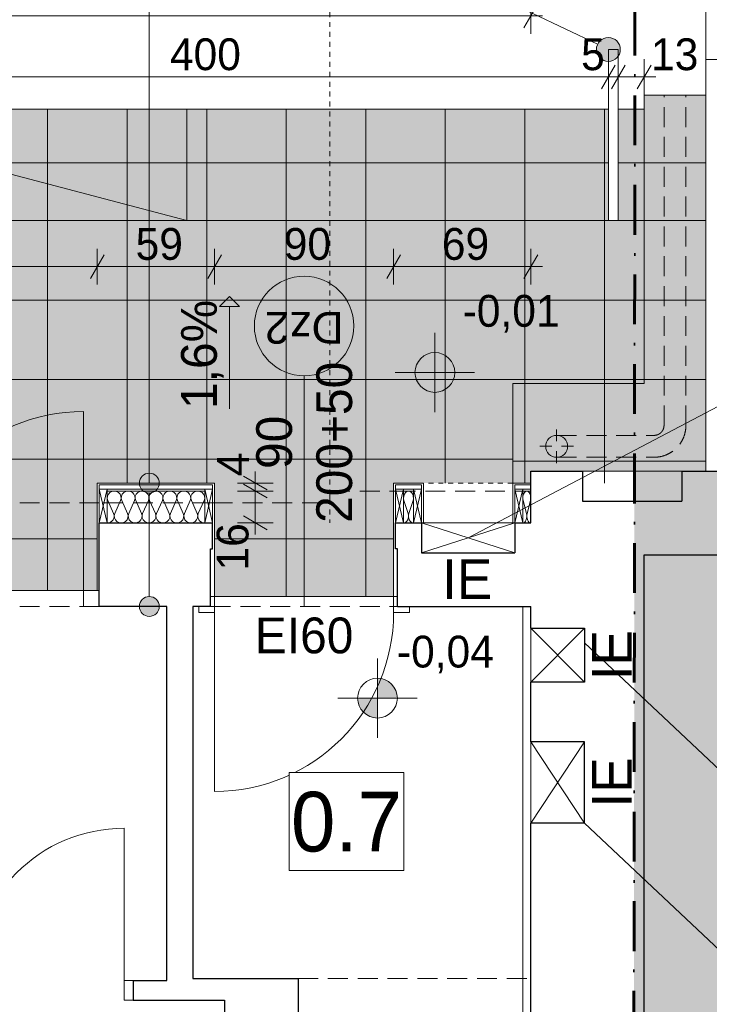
# Model space of a CAD drawing. Extents: x -613240 to -325500, y -25863 to 152403.
# Tile 73 of 254: x -417835 to -414367, y 34673 to 39622. Entities that reach past the tile are written whole.
import ezdxf

# ---------------------------------------------------------------- set-up
doc = ezdxf.new("R2010")
doc.units = 0
doc.header["$MEASUREMENT"] = 0
for name, pattern in [('Hidden Line', [50, 25, -25]), ('Krawędzie ukryte', [150, 100, -50]), ('Kreski i kropki', [450, 250, -100, 0, -100])]:
    doc.linetypes.add(name, pattern=pattern)
for name, color, linetype in [('A-Opisy', 7, 'Continuous'), ('Arch ocieplenie', 7, 'Continuous'), ('Arch opisy', 7, 'Continuous'), ('arch spadki', 7, 'Continuous'), ('INWENT RZĘDNE', 7, 'Continuous'), ('INWENT WYMIARY', 7, 'Continuous')]:
    doc.layers.add(name, color=color, linetype=linetype)
for name, color, linetype, lineweight in [('A-Opisy_Nr_Pióra__21', 7, 'Continuous', 9), ('Arch balustrady_Nr_Pióra__5', 7, 'Continuous', 13), ('Arch drzwi_Nr_Pióra__10', 134, 'Continuous', 18), ('Arch opisy_Nr_Pióra__1', 7, 'Continuous', 25), ('Arch opisy_Nr_Pióra__21', 7, 'Continuous', 9), ('arch spadki_Nr_Pióra__21', 7, 'Continuous', 9), ('arch spadki_Nr_Pióra__5', 7, 'Continuous', 13), ('Arch wymiary_Nr_Pióra__21', 7, 'Continuous', 9), ('INWENT DACH_Nr_Pióra__21', 7, 'Continuous', 9), ('INWENT KONST. DREWNIANA_Nr_Pióra__20', 1, 'Continuous', 60), ('INWENT OPISY_Nr_Pióra__21', 7, 'Continuous', 9), ('INWENT RZĘDNE_Nr_Pióra__21', 7, 'Continuous', 9), ('INWENT WYMIARY_Nr_Pióra__21', 7, 'Continuous', 9), ('INWENT. DRZWI_Nr_Pióra__5', 7, 'Continuous', 13), ('INWENT.ŚCIANY_Nr_Pióra__1', 7, 'Continuous', 25), ('INWENT.ŚCIANY_Nr_Pióra__21', 7, 'Continuous', 9), ('Istniejące schody_Nr_Pióra__5', 7, 'Continuous', 13), ('Istniejące stropy_Nr_Pióra__5', 7, 'Continuous', 13)]:
    doc.layers.add(name, color=color, linetype=linetype, lineweight=lineweight)
for name, color, linetype, lineweight, true_color in [('Arch ocieplenie_Nr_Pióra__44', 7, 'Continuous', 13, 0x029e21), ('Arch opisy okien_Nr_Pióra__9', 7, 'Continuous', 13, 0x3dad99), ('Arch opisy_Nr_Pióra__9', 7, 'Continuous', 13, 0x3dad99), ('Arch wykończenie_Nr_Pióra__81', 7, 'Continuous', 9, 0x6a6a6a), ('Arch wykończenie_Nr_Pióra__82', 7, 'Continuous', 20, 0xaaaaaa), ('Arch wykończenie_Nr_Pióra__9', 7, 'Continuous', 13, 0x3dad99), ('arch wypelnienia_Nr_Pióra__2', 7, 'Continuous', 13, 0x7f7f7f), ('instalacja CO_Nr_Pióra__88', 7, 'Continuous', 20, 0xfd4435), ('INSTALACJA IE_Nr_Pióra__88', 7, 'Continuous', 20, 0xfd4435), ('INWENT OPISY_Nr_Pióra__88', 7, 'Continuous', 20, 0xfd4435), ('INWENT OPISY_Nr_Pióra__9', 7, 'Continuous', 13, 0x3dad99), ('INWENT.ŚCIANY_Nr_Pióra__2', 7, 'Continuous', 13, 0x7f7f7f)]:
    doc.layers.add(name, color=color, linetype=linetype, lineweight=lineweight, true_color=true_color)
doc.styles.add('GENERATED_STYLE_1', font='txt')
doc.styles.add('GENERATED_STYLE_10', font='arial.ttf')
doc.styles.add('GENERATED_STYLE_2', font='txt')
doc.styles.add('GENERATED_STYLE_3', font='txt')
doc.styles.add('GENERATED_STYLE_4', font='txt')
doc.styles.add('GENERATED_STYLE_5', font='txt')
doc.styles.add('GENERATED_STYLE_6', font='txt')
doc.dimstyles.new('GENERATED_STYLE__1', dxfattribs={"dimtxt": 160.000002, "dimasz": 91.2, "dimexe": 0.18, "dimexo": 0, "dimgap": 0.09, "dimtad": 1, "dimtih": 1, "dimtoh": 1, "dimdec": 0, "dimlfac": 0.1, "dimzin": 0, "dimdsep": 46, "dimtxsty": 'GENERATED_STYLE_1', "dimblk": 'ARROWHEAD_2', "dimblk1": 'ARROWHEAD_2', "dimblk2": 'ARROWHEAD_2', "dimcen": 0.09, "dimclrd": 7, "dimclre": 7, "dimclrt": 7, "dimazin": 0, "dimtfac": 1, "dimtdec": 4, "dimtmove": 2, "dimatfit": 3, "dimfxl": 0, "dimtolj": 1, "dimtzin": 0, "dimarcsym": 0})
doc.dimstyles.new('GENERATED_STYLE__2', dxfattribs={"dimtxt": 160.000002, "dimasz": 91.2, "dimexe": 0.18, "dimexo": 0, "dimgap": 0.09, "dimtad": 1, "dimtih": 1, "dimtoh": 1, "dimdec": 0, "dimlfac": 0.1, "dimzin": 0, "dimdsep": 46, "dimtxsty": 'GENERATED_STYLE_1', "dimblk": 'ARROWHEAD_2', "dimblk1": 'ARROWHEAD_2', "dimblk2": 'ARROWHEAD_2', "dimcen": 0.09, "dimclrd": 7, "dimclre": 7, "dimclrt": 7, "dimazin": 0, "dimtfac": 1, "dimtdec": 4, "dimtmove": 0, "dimatfit": 3, "dimfxl": 0, "dimtolj": 1, "dimtzin": 0, "dimarcsym": 0})
doc.dimstyles.new('GENERATED_STYLE__3', dxfattribs={"dimtxt": 160.000002, "dimasz": 91.2, "dimexe": 0.18, "dimexo": 0, "dimgap": 0.09, "dimtad": 1, "dimdec": 0, "dimlfac": 0.1, "dimzin": 0, "dimdsep": 46, "dimtxsty": 'GENERATED_STYLE_1', "dimblk": 'ARROWHEAD_2', "dimblk1": 'ARROWHEAD_2', "dimblk2": 'ARROWHEAD_2', "dimcen": 0.09, "dimclrd": 7, "dimclre": 7, "dimclrt": 7, "dimazin": 0, "dimtfac": 1, "dimtdec": 4, "dimtmove": 0, "dimatfit": 3, "dimfxl": 0, "dimtolj": 1, "dimtzin": 0, "dimarcsym": 0})

# ---------------------------------------------------------------- blocks, each defined once
blk = doc.blocks.new('Izolacja cieplna 14_31', base_point=(-417394.9, 37092.6))
at = {"layer": 'Arch ocieplenie_Nr_Pióra__44', "linetype": 'Continuous'}
for p, q in [((-417392, 37204.9), (-417362.9, 37140.3)), ((-417357, 37140.3), (-417327.9, 37204.9)), ((-417322, 37204.9), (-417292.9, 37140.3)), ((-417287, 37140.3), (-417257.9, 37204.9)), ((-417252, 37204.9), (-417222.9, 37140.3)), ((-417217, 37140.3), (-417187.9, 37204.9)), ((-417182, 37204.9), (-417152.9, 37140.3)), ((-417147, 37140.3), (-417117.9, 37204.9)), ((-417112, 37204.9), (-417082.9, 37140.3)), ((-417077, 37140.3), (-417047.9, 37204.9)), ((-417042, 37204.9), (-417012.9, 37140.3)), ((-417007, 37140.3), (-416977.9, 37204.9)), ((-416972, 37204.9), (-416942.9, 37140.3)), ((-416937, 37140.3), (-416907.9, 37204.9))]:
    blk.add_line(p, q, dxfattribs=at)
for centre, start_param, end_param in [((-417359.9, 37218.6), 5.870392, 9.837571), ((-417289.9, 37218.6), 5.870392, 9.837571), ((-417219.9, 37218.6), 5.870392, 9.837571), ((-417149.9, 37218.6), 5.870392, 9.837571), ((-417079.9, 37218.6), 5.870392, 9.837571), ((-417009.9, 37218.6), 5.870392, 9.837571), ((-416939.9, 37218.6), 5.870392, 9.837571), ((-417394.9, 37126.6), 4.712389, 6.695979), ((-417324.9, 37126.6), 2.7288, 6.695979), ((-417254.9, 37126.6), 2.7288, 6.695979), ((-417184.9, 37126.6), 2.7288, 6.695979), ((-417114.9, 37126.6), 2.7288, 6.695979), ((-417044.9, 37126.6), 2.7288, 6.695979), ((-416974.9, 37126.6), 2.7288, 6.695979), ((-416904.9, 37126.6), 2.7288, 4.712389)]:
    blk.add_ellipse(centre, major_axis=(35, 0), ratio=0.97225, start_param=start_param, end_param=end_param, dxfattribs=at)
blk = doc.blocks.new('Izolacja cieplna 14_32', base_point=(-415904.9, 37092.6))
at = {"layer": 'Arch ocieplenie_Nr_Pióra__44', "linetype": 'Continuous'}
for p, q in [((-415902.8, 37204.9), (-415882, 37140.3)), ((-415877.8, 37140.3), (-415857, 37204.9))]:
    blk.add_line(p, q, dxfattribs=at)
for centre, start_param, end_param in [((-415879.9, 37218.6), 4.299595, 8.266775), ((-415904.9, 37126.6), 3.141593, 5.125182), ((-415854.9, 37126.6), 1.158004, 3.141593)]:
    blk.add_ellipse(centre, major_axis=(0, 34), ratio=0.734674, start_param=start_param, end_param=end_param, dxfattribs=at)
blk = doc.blocks.new('Izolacja cieplna 14_33', base_point=(-415304.9, 37092.6))
at = {"layer": 'Arch ocieplenie_Nr_Pióra__44', "linetype": 'Continuous'}
for p, q in [((-415303.3, 37204.9), (-415286.6, 37140.3)), ((-415283.3, 37140.3), (-415266.6, 37204.9))]:
    blk.add_line(p, q, dxfattribs=at)
for centre, start_param, end_param in [((-415284.9, 37218.6), 4.299595, 8.266775), ((-415304.9, 37126.6), 3.141593, 5.125182), ((-415264.9, 37126.6), 1.158004, 3.141593)]:
    blk.add_ellipse(centre, major_axis=(0, 34), ratio=0.587743, start_param=start_param, end_param=end_param, dxfattribs=at)
blk = doc.blocks.new('Linia_19', base_point=(-416780.4, 37665.5))
at = {"layer": 'arch spadki_Nr_Pióra__21', "linetype": 'Continuous'}
blk.add_hatch(color=256, dxfattribs=at).paths.add_polyline_path([(-416780.4, 38230.7), (-416730.4, 38180.7), (-416830.4, 38180.7)], flags=0)
for p, q in [((-416780.4, 38230.7), (-416830.4, 38180.7)), ((-416780.4, 38230.7), (-416730.4, 38180.7)), ((-416730.4, 38180.7), (-416830.4, 38180.7))]:
    blk.add_line(p, q, dxfattribs=at)
at = {"layer": 'arch spadki_Nr_Pióra__5', "linetype": 'Continuous'}
blk.add_line((-416780.4, 37665.5), (-416780.4, 38180.7), dxfattribs=at)
blk = doc.blocks.new('Linia_22', base_point=(-414874.9, 39472.6))
at = {"layer": 'A-Opisy_Nr_Pióra__21', "linetype": 'Continuous'}
blk.add_hatch(color=256, dxfattribs=at).paths.add_polyline_path([(-414814.9, 39472.6), (-414819.5, 39495.6), (-414832.5, 39515), (-414852, 39528), (-414874.9, 39532.6), (-414897.9, 39528), (-414917.4, 39515), (-414930.4, 39495.6), (-414934.9, 39472.6), (-414930.4, 39449.7), (-414917.4, 39430.2), (-414897.9, 39417.2), (-414874.9, 39412.6), (-414852, 39417.2), (-414832.5, 39430.2), (-414819.5, 39449.7)], flags=0)
blk.add_line((-414929.1, 39498.4), (-421669.9, 42713.5), dxfattribs=at)
blk.add_circle((-414874.9, 39472.6), 60, dxfattribs=at)
blk = doc.blocks.new('*D480')
at = {"layer": 'INWENT WYMIARY_Nr_Pióra__21', "linetype": 'Continuous'}
for p, q in [((-419840.3, 39701.5), (-419909.6, 39581.5)), ((-419874.9, 39551.5), (-419874.9, 39731.5)), ((-415299.6, 39581.5), (-415230.3, 39701.5)), ((-415264.9, 39551.5), (-415264.9, 39731.5)), ((-419933.6, 39641.5), (-419874.9, 39641.5)), ((-419874.9, 39641.5), (-415264.9, 39641.5)), ((-415264.9, 39641.5), (-415206.3, 39641.5))]:
    blk.add_line(p, q, dxfattribs=at)
at = {"layer": 'INWENT WYMIARY_Nr_Pióra__21', "insert": (-417697.6, 39673.5), "char_height": 160, "attachment_point": 7, "style": 'GENERATED_STYLE_1'}
blk.add_mtext('{461}', dxfattribs=at)
blk = doc.blocks.new('ARROWHEAD_2')
at = {"color": 0, "linetype": 'Continuous', "lineweight": 0}
for p, q in [((-0.378, -0.655), (0.378, 0.655)), ((0, 0), (-1, 0))]:
    blk.add_line(p, q, dxfattribs=at)
blk = doc.blocks.new('*D481')
at = {"layer": 'INWENT WYMIARY_Nr_Pióra__21', "linetype": 'Continuous'}
for p, q in [((-419874.9, 38290.7), (-419874.9, 38470.7)), ((-418874.9, 38290.7), (-418874.9, 38470.7)), ((-419840.3, 38440.7), (-419909.6, 38320.7)), ((-418840.3, 38440.7), (-418909.6, 38320.7)), ((-419933.6, 38380.7), (-419874.9, 38380.7)), ((-419874.9, 38380.7), (-418874.9, 38380.7))]:
    blk.add_line(p, q, dxfattribs=at)
at = {"layer": 'INWENT WYMIARY_Nr_Pióra__21', "char_height": 160, "attachment_point": 7, "style": 'GENERATED_STYLE_1'}
for s, insert in [('{100}', (-419528.5, 38412.7)), ('{143}', (-418313.5, 38412.7)), ('{59}', (-417252.3, 38412.7)), ('{90}', (-416507.3, 38412.7)), ('{69}', (-415712.3, 38412.7))]:
    blk.add_mtext(s, dxfattribs=dict(at, insert=insert))
blk = doc.blocks.new('*D482')
at = {"layer": 'INWENT WYMIARY_Nr_Pióra__21', "linetype": 'Continuous'}
for p, q in [((-418874.9, 38290.7), (-418874.9, 38470.7)), ((-417444.9, 38290.7), (-417444.9, 38470.7)), ((-418840.3, 38440.7), (-418909.6, 38320.7)), ((-417410.3, 38440.7), (-417479.6, 38320.7)), ((-418874.9, 38380.7), (-417444.9, 38380.7))]:
    blk.add_line(p, q, dxfattribs=at)
at = {"layer": 'INWENT WYMIARY_Nr_Pióra__21', "char_height": 160, "attachment_point": 7, "style": 'GENERATED_STYLE_1'}
for s, insert in [('{100}', (-419528.5, 38412.7)), ('{143}', (-418313.5, 38412.7)), ('{59}', (-417252.3, 38412.7)), ('{90}', (-416507.3, 38412.7)), ('{69}', (-415712.3, 38412.7))]:
    blk.add_mtext(s, dxfattribs=dict(at, insert=insert))
blk = doc.blocks.new('*D483')
at = {"layer": 'INWENT WYMIARY_Nr_Pióra__21', "linetype": 'Continuous'}
for p, q in [((-417444.9, 38290.7), (-417444.9, 38470.7)), ((-416854.9, 38290.7), (-416854.9, 38470.7)), ((-417410.3, 38440.7), (-417479.6, 38320.7)), ((-416820.3, 38440.7), (-416889.6, 38320.7)), ((-417444.9, 38380.7), (-416854.9, 38380.7))]:
    blk.add_line(p, q, dxfattribs=at)
at = {"layer": 'INWENT WYMIARY_Nr_Pióra__21', "char_height": 160, "attachment_point": 7, "style": 'GENERATED_STYLE_1'}
for s, insert in [('{100}', (-419528.5, 38412.7)), ('{143}', (-418313.5, 38412.7)), ('{59}', (-417252.3, 38412.7)), ('{90}', (-416507.3, 38412.7)), ('{69}', (-415712.3, 38412.7))]:
    blk.add_mtext(s, dxfattribs=dict(at, insert=insert))
blk = doc.blocks.new('*D484')
at = {"layer": 'INWENT WYMIARY_Nr_Pióra__21', "linetype": 'Continuous'}
for p, q in [((-416854.9, 38290.7), (-416854.9, 38470.7)), ((-415954.9, 38290.7), (-415954.9, 38470.7)), ((-416820.3, 38440.7), (-416889.6, 38320.7)), ((-415920.3, 38440.7), (-415989.6, 38320.7)), ((-416854.9, 38380.7), (-415954.9, 38380.7))]:
    blk.add_line(p, q, dxfattribs=at)
at = {"layer": 'INWENT WYMIARY_Nr_Pióra__21', "char_height": 160, "attachment_point": 7, "style": 'GENERATED_STYLE_1'}
for s, insert in [('{100}', (-419528.5, 38412.7)), ('{143}', (-418313.5, 38412.7)), ('{59}', (-417252.3, 38412.7)), ('{90}', (-416507.3, 38412.7)), ('{69}', (-415712.3, 38412.7))]:
    blk.add_mtext(s, dxfattribs=dict(at, insert=insert))
blk = doc.blocks.new('*D485')
at = {"layer": 'INWENT WYMIARY_Nr_Pióra__21', "linetype": 'Continuous'}
for p, q in [((-415954.9, 38290.7), (-415954.9, 38470.7)), ((-415264.9, 38290.7), (-415264.9, 38470.7)), ((-415920.3, 38440.7), (-415989.6, 38320.7)), ((-415299.6, 38320.7), (-415230.3, 38440.7)), ((-415954.9, 38380.7), (-415264.9, 38380.7)), ((-415264.9, 38380.7), (-415206.3, 38380.7))]:
    blk.add_line(p, q, dxfattribs=at)
at = {"layer": 'INWENT WYMIARY_Nr_Pióra__21', "char_height": 160, "attachment_point": 7, "style": 'GENERATED_STYLE_1'}
for s, insert in [('{100}', (-419528.5, 38412.7)), ('{143}', (-418313.5, 38412.7)), ('{59}', (-417252.3, 38412.7)), ('{90}', (-416507.3, 38412.7)), ('{69}', (-415712.3, 38412.7))]:
    blk.add_mtext(s, dxfattribs=dict(at, insert=insert))
blk = doc.blocks.new('*D514')
at = {"layer": 'INWENT WYMIARY_Nr_Pióra__21', "linetype": 'Continuous'}
for p, q in [((-416590.4, 37218), (-416710.4, 37287.3)), ((-416560.4, 37252.6), (-416740.4, 37252.6)), ((-416650.4, 37092.6), (-416650.4, 37252.6)), ((-416710.4, 37127.3), (-416590.4, 37058)), ((-416560.4, 37092.6), (-416740.4, 37092.6)), ((-416650.4, 37033.9), (-416650.4, 37092.6))]:
    blk.add_line(p, q, dxfattribs=at)
at = {"layer": 'INWENT WYMIARY_Nr_Pióra__21', "char_height": 160, "attachment_point": 7, "rotation": 90, "style": 'GENERATED_STYLE_1'}
for s, insert in [('{4}', (-416682.4, 37327.3)), ('{16}', (-416682.4, 36853.1))]:
    blk.add_mtext(s, dxfattribs=dict(at, insert=insert))
blk = doc.blocks.new('*D515')
at = {"layer": 'INWENT WYMIARY_Nr_Pióra__21', "linetype": 'Continuous'}
for p, q in [((-416710.4, 37327.3), (-416590.4, 37258)), ((-416650.4, 37292.6), (-416650.4, 37351.3)), ((-416560.4, 37292.6), (-416740.4, 37292.6)), ((-416590.4, 37218), (-416710.4, 37287.3)), ((-416650.4, 37252.6), (-416650.4, 37292.6)), ((-416560.4, 37252.6), (-416740.4, 37252.6))]:
    blk.add_line(p, q, dxfattribs=at)
at = {"layer": 'INWENT WYMIARY_Nr_Pióra__21', "char_height": 160, "attachment_point": 7, "rotation": 90, "style": 'GENERATED_STYLE_1'}
for s, insert in [('{4}', (-416682.4, 37327.3)), ('{16}', (-416682.4, 36853.1))]:
    blk.add_mtext(s, dxfattribs=dict(at, insert=insert))
blk = doc.blocks.new('*D659')
at = {"layer": 'INWENT WYMIARY_Nr_Pióra__21', "linetype": 'Continuous'}
for p, q in [((-419874.9, 39244.1), (-419874.9, 39424.1)), ((-418924.9, 39244.1), (-418924.9, 39424.1)), ((-419840.3, 39394.1), (-419909.6, 39274.1)), ((-418890.3, 39394.1), (-418959.6, 39274.1)), ((-419933.6, 39334.1), (-419874.9, 39334.1)), ((-419874.9, 39334.1), (-418924.9, 39334.1))]:
    blk.add_line(p, q, dxfattribs=at)
at = {"layer": 'INWENT WYMIARY_Nr_Pióra__21', "char_height": 160, "attachment_point": 7, "style": 'GENERATED_STYLE_1'}
for s, insert in [('{95}', (-419553.5, 39366.1)), ('{5}', (-419062, 39366.1)), ('{400}', (-417079.7, 39366.1)), ('{5}', (-415012, 39366.1)), ('{13}', (-414660.3, 39366.1))]:
    blk.add_mtext(s, dxfattribs=dict(at, insert=insert))
blk = doc.blocks.new('*D660')
at = {"layer": 'INWENT WYMIARY_Nr_Pióra__21', "linetype": 'Continuous'}
for p, q in [((-418924.9, 39244.1), (-418924.9, 39424.1)), ((-418874.9, 39244.1), (-418874.9, 39424.1)), ((-418890.3, 39394.1), (-418959.6, 39274.1)), ((-418840.3, 39394.1), (-418909.6, 39274.1)), ((-418924.9, 39334.1), (-418874.9, 39334.1))]:
    blk.add_line(p, q, dxfattribs=at)
at = {"layer": 'INWENT WYMIARY_Nr_Pióra__21', "char_height": 160, "attachment_point": 7, "style": 'GENERATED_STYLE_1'}
for s, insert in [('{95}', (-419553.5, 39366.1)), ('{5}', (-419062, 39366.1)), ('{400}', (-417079.7, 39366.1)), ('{5}', (-415012, 39366.1)), ('{13}', (-414660.3, 39366.1))]:
    blk.add_mtext(s, dxfattribs=dict(at, insert=insert))
blk = doc.blocks.new('*D661')
at = {"layer": 'INWENT WYMIARY_Nr_Pióra__21', "linetype": 'Continuous'}
for p, q in [((-418874.9, 39244.1), (-418874.9, 39424.1)), ((-414874.9, 39244.1), (-414874.9, 39424.1)), ((-418840.3, 39394.1), (-418909.6, 39274.1)), ((-414840.3, 39394.1), (-414909.6, 39274.1)), ((-418874.9, 39334.1), (-414874.9, 39334.1))]:
    blk.add_line(p, q, dxfattribs=at)
at = {"layer": 'INWENT WYMIARY_Nr_Pióra__21', "char_height": 160, "attachment_point": 7, "style": 'GENERATED_STYLE_1'}
for s, insert in [('{95}', (-419553.5, 39366.1)), ('{5}', (-419062, 39366.1)), ('{400}', (-417079.7, 39366.1)), ('{5}', (-415012, 39366.1)), ('{13}', (-414660.3, 39366.1))]:
    blk.add_mtext(s, dxfattribs=dict(at, insert=insert))
blk = doc.blocks.new('*D662')
at = {"layer": 'INWENT WYMIARY_Nr_Pióra__21', "linetype": 'Continuous'}
for p, q in [((-414874.9, 39244.1), (-414874.9, 39424.1)), ((-414824.9, 39244.1), (-414824.9, 39424.1)), ((-414840.3, 39394.1), (-414909.6, 39274.1)), ((-414790.3, 39394.1), (-414859.6, 39274.1)), ((-414874.9, 39334.1), (-414824.9, 39334.1))]:
    blk.add_line(p, q, dxfattribs=at)
at = {"layer": 'INWENT WYMIARY_Nr_Pióra__21', "char_height": 160, "attachment_point": 7, "style": 'GENERATED_STYLE_1'}
for s, insert in [('{95}', (-419553.5, 39366.1)), ('{5}', (-419062, 39366.1)), ('{400}', (-417079.7, 39366.1)), ('{5}', (-415012, 39366.1)), ('{13}', (-414660.3, 39366.1))]:
    blk.add_mtext(s, dxfattribs=dict(at, insert=insert))
blk = doc.blocks.new('*D663')
at = {"layer": 'INWENT WYMIARY_Nr_Pióra__21', "linetype": 'Continuous'}
for p, q in [((-414824.9, 39244.1), (-414824.9, 39424.1)), ((-414694.9, 39244.1), (-414694.9, 39424.1)), ((-414790.3, 39394.1), (-414859.6, 39274.1)), ((-414729.6, 39274.1), (-414660.3, 39394.1)), ((-414824.9, 39334.1), (-414694.9, 39334.1)), ((-414694.9, 39334.1), (-414636.3, 39334.1))]:
    blk.add_line(p, q, dxfattribs=at)
at = {"layer": 'INWENT WYMIARY_Nr_Pióra__21', "char_height": 160, "attachment_point": 7, "style": 'GENERATED_STYLE_1'}
for s, insert in [('{95}', (-419553.5, 39366.1)), ('{5}', (-419062, 39366.1)), ('{400}', (-417079.7, 39366.1)), ('{5}', (-415012, 39366.1)), ('{13}', (-414660.3, 39366.1))]:
    blk.add_mtext(s, dxfattribs=dict(at, insert=insert))
blk = doc.blocks.new('*D671')
at = {"layer": 'INWENT WYMIARY_Nr_Pióra__21', "linetype": 'Continuous'}
for p, q in [((-430484.9, 41869.4), (-430484.9, 42049.4)), ((-414743.4, 41869.4), (-414743.4, 42049.4)), ((-430450.3, 42019.4), (-430519.6, 41899.4)), ((-414778, 41899.4), (-414708.8, 42019.4)), ((-430543.6, 41959.4), (-430484.9, 41959.4)), ((-430484.9, 41959.4), (-414743.4, 41959.4)), ((-414743.4, 41959.4), (-414684.7, 41959.4))]:
    blk.add_line(p, q, dxfattribs=at)
at = {"layer": 'INWENT WYMIARY_Nr_Pióra__21', "insert": (-422844.6, 41991.4), "char_height": 160, "attachment_point": 7, "style": 'GENERATED_STYLE_1'}
blk.add_mtext('{1\xa0574}', dxfattribs=at)
blk = doc.blocks.new('Koty wysokościowe_1', base_point=(-416035.9, 36211.7))
at = {"layer": 'INWENT RZĘDNE_Nr_Pióra__21', "linetype": 'Continuous'}
for points in [[(-416035.9, 36211.7), (-415935.9, 36211.7), (-415943.5, 36249.9), (-415965.2, 36282.4), (-415997.7, 36304.1), (-416035.9, 36311.7)], [(-416035.9, 36211.7), (-416135.9, 36211.7), (-416128.3, 36173.4), (-416106.6, 36141), (-416074.2, 36119.3), (-416035.9, 36111.7)]]:
    blk.add_hatch(color=256, dxfattribs=at).paths.add_polyline_path(points, flags=0)
for p, q in [((-416035.9, 36011.7), (-416035.9, 36411.7)), ((-416235.9, 36211.7), (-415835.9, 36211.7))]:
    blk.add_line(p, q, dxfattribs=at)
blk.add_circle((-416035.9, 36211.7), 100, dxfattribs=at)
at = {"layer": 'INWENT RZĘDNE_Nr_Pióra__21', "insert": (-415938.3, 36335.8), "char_height": 160, "attachment_point": 7, "style": 'GENERATED_STYLE_2'}
blk.add_mtext('{-0,04}', dxfattribs=at)
blk = doc.blocks.new('Koty wysokościowe_3', base_point=(-415747.3, 37848.8))
at = {"layer": 'INWENT RZĘDNE_Nr_Pióra__21', "linetype": 'Continuous'}
for points in [[(-415747.3, 37848.8), (-415647.3, 37848.8), (-415654.9, 37887.1), (-415676.6, 37919.5), (-415709, 37941.2), (-415747.3, 37948.8)], [(-415747.3, 37848.8), (-415847.3, 37848.8), (-415839.7, 37810.6), (-415818, 37778.1), (-415785.6, 37756.4), (-415747.3, 37748.8)]]:
    blk.add_hatch(color=256, dxfattribs=at).paths.add_polyline_path(points, flags=0)
for p, q in [((-415747.3, 37648.8), (-415747.3, 38048.8)), ((-415947.3, 37848.8), (-415547.3, 37848.8))]:
    blk.add_line(p, q, dxfattribs=at)
blk.add_circle((-415747.3, 37848.8), 100, dxfattribs=at)
at = {"layer": 'INWENT RZĘDNE_Nr_Pióra__21', "insert": (-415607.7, 38048.8), "char_height": 160, "attachment_point": 7, "style": 'GENERATED_STYLE_2'}
blk.add_mtext('{-0,01}', dxfattribs=at)
blk = doc.blocks.new('Linia_70', base_point=(-417183.4, 36672.6))
at = {"layer": 'Arch opisy_Nr_Pióra__21', "linetype": 'Continuous'}
for points in [[(-417133.4, 37292.6), (-417137.2, 37311.7), (-417148, 37328), (-417164.2, 37338.8), (-417183.4, 37342.6), (-417202.5, 37338.8), (-417218.7, 37328), (-417229.6, 37311.7), (-417233.4, 37292.6), (-417229.6, 37273.5), (-417218.7, 37257.3), (-417202.5, 37246.4), (-417183.4, 37242.6), (-417164.2, 37246.4), (-417148, 37257.3), (-417137.2, 37273.5)], [(-417133.4, 36672.6), (-417137.2, 36691.7), (-417148, 36708), (-417164.2, 36718.8), (-417183.4, 36722.6), (-417202.5, 36718.8), (-417218.7, 36708), (-417229.6, 36691.7), (-417233.4, 36672.6), (-417229.6, 36653.5), (-417218.7, 36637.3), (-417202.5, 36626.4), (-417183.4, 36622.6), (-417164.2, 36626.4), (-417148, 36637.3), (-417137.2, 36653.5)]]:
    blk.add_hatch(color=256, dxfattribs=at).paths.add_polyline_path(points, flags=0)
blk.add_line((-417183.4, 36722.6), (-417183.4, 37242.6), dxfattribs=at)
for centre in [(-417183.4, 37292.6), (-417183.4, 36672.6)]:
    blk.add_circle(centre, 50, dxfattribs=at)
blk = doc.blocks.new('Linia_71', base_point=(-417183.4, 37292.6))
at = {"layer": 'Arch opisy_Nr_Pióra__21', "linetype": 'Continuous'}
blk.add_line((-417183.4, 37292.6), (-417183.4, 39802.4), dxfattribs=at)
blk.add_circle((-417183.4, 40102.4), 300, dxfattribs=at)

msp = doc.modelspace()

# ---------------------------------------------------------------- hatches: boundary and pattern name
at = {"layer": 'Arch wykończenie_Nr_Pióra__82', "linetype": 'Continuous', "lineweight": 0, "true_color": 0x7f7f7f}
msp.add_hatch(color=8, dxfattribs=at).paths.add_polyline_path([(-419874.9, 39172.6), (-419874.9, 37292.6), (-418874.9, 37292.6), (-418874.9, 36752.6), (-417444.9, 36752.6), (-417444.9, 37292.6), (-416854.9, 37292.6), (-416854.9, 36722.6), (-415954.9, 36722.6), (-415954.9, 37292.6), (-415354.9, 37292.6), (-415264.9, 37292.6), (-415264.9, 37352.6), (-414384.9, 37352.6), (-414384.9, 39242.6), (-414694.9, 39242.6), (-414694.9, 39172.6), (-414824.9, 39172.6), (-414824.9, 38612.6), (-414874.9, 38612.6), (-414874.9, 39172.6), (-418874.9, 39172.6), (-418874.9, 38612.6), (-418924.9, 38612.6), (-418924.9, 39172.6)], flags=0)
at = {"layer": 'arch wypelnienia_Nr_Pióra__2', "linetype": 'Continuous', "lineweight": 0, "true_color": 0x1f1f1f}
msp.add_hatch(color=250, dxfattribs=at).paths.add_polyline_path([(-414758.1, 22722.6), (-414743.4, 37352.6), (-413139.4, 37352.6), (-413139.4, 36932.6), (-413139.4, 23142.6), (-413139.4, 22722.6)], flags=0)

# ---------------------------------------------------------------- linework, layer by layer
at = {"layer": 'Arch balustrady_Nr_Pióra__5', "linetype": 'Continuous'}
for p, q in [((-414874.9, 38612.6), (-414874.9, 39472.6)), ((-414874.9, 39472.6), (-414824.9, 39472.6)), ((-414824.9, 39472.6), (-414824.9, 38612.6)), ((-414824.9, 38612.6), (-414874.9, 38612.6))]:
    msp.add_line(p, q, dxfattribs=at)
at = {"layer": 'Arch drzwi_Nr_Pióra__10', "linetype": 'Continuous'}
for p, q in [((-417514.9, 36752.6), (-417514.9, 37652.6)), ((-417434.9, 36752.6), (-417514.9, 36752.6)), ((-417514.9, 36752.6), (-417514.9, 36672.6)), ((-416854.9, 36722.6), (-416874.9, 36722.6)), ((-416854.9, 36642.6), (-416854.9, 36722.6)), ((-415954.9, 36722.6), (-415954.9, 36642.6)), ((-415934.9, 36722.6), (-415954.9, 36722.6)), ((-417434.9, 36672.6), (-417514.9, 36672.6)), ((-416934.9, 36642.6), (-416934.9, 36672.6)), ((-416934.9, 36642.6), (-416854.9, 36642.6)), ((-416854.9, 36642.6), (-416854.9, 35742.6)), ((-415954.9, 36642.6), (-415874.9, 36642.6)), ((-415874.9, 36672.6), (-415874.9, 36642.6))]:
    msp.add_line(p, q, dxfattribs=at)
for centre, start, end in [((-417514.9, 36752.6), 90, 180), ((-416854.9, 36642.6), 270, 0)]:
    msp.add_arc(centre, 900, start, end, dxfattribs=at)
at = {"layer": 'Arch opisy_Nr_Pióra__9', "linetype": 'Continuous'}
msp.add_line((-416404.9, 37832.6), (-416404.9, 36672.6), dxfattribs=at)
msp.add_circle((-416404.9, 38082.6), 250, dxfattribs=at)
at = {"layer": 'Arch wykończenie_Nr_Pióra__81', "linetype": 'Continuous'}
for p, q in [((-417694.9, 39172.6), (-417694.9, 36752.6)), ((-417294.9, 39172.6), (-417294.9, 37292.6)), ((-416894.9, 39172.6), (-416894.9, 37292.6)), ((-416494.9, 39172.6), (-416494.9, 36722.6)), ((-416094.9, 39172.6), (-416094.9, 36722.6)), ((-415694.9, 39172.6), (-415694.9, 37292.6)), ((-415294.9, 39172.6), (-415294.9, 37292.6)), ((-414894.9, 39172.6), (-414894.9, 37292.6)), ((-414384.9, 38902.6), (-414694.9, 38902.6)), ((-414384.9, 38212.6), (-419874.9, 38212.6)), ((-414384.9, 37812.6), (-419874.9, 37812.6)), ((-415354.9, 37412.6), (-419874.9, 37412.6)), ((-417444.9, 37012.6), (-418874.9, 37012.6)), ((-415954.9, 37012.6), (-416854.9, 37012.6)), ((-418804.9, 36752.6), (-417514.9, 36752.6)), ((-416854.9, 36722.6), (-415954.9, 36722.6))]:
    msp.add_line(p, q, dxfattribs=at)
at = {"layer": 'Arch wykończenie_Nr_Pióra__9', "linetype": 'Continuous'}
for p, q in [((-417444.9, 37292.6), (-417444.9, 36752.6)), ((-416854.9, 37292.6), (-417444.9, 37292.6)), ((-416864.9, 37284.6), (-417434.9, 37284.6)), ((-417434.9, 37284.6), (-417434.9, 37092.6)), ((-416864.9, 37284.6), (-416864.9, 37092.6)), ((-416854.9, 37292.6), (-416854.9, 36722.6)), ((-415954.9, 37292.6), (-415954.9, 36722.6)), ((-415804.9, 37292.6), (-415954.9, 37292.6)), ((-415944.9, 37284.6), (-415944.9, 37092.6)), ((-415814.9, 37284.6), (-415944.9, 37284.6)), ((-415814.9, 37262.6), (-415814.9, 37284.6)), ((-415804.9, 37092.6), (-415804.9, 37292.6)), ((-415264.9, 37292.6), (-415354.9, 37292.6)), ((-415354.9, 37292.6), (-415354.9, 37092.6)), ((-415264.9, 37284.6), (-415344.9, 37284.6)), ((-415344.9, 37284.6), (-415344.9, 37262.6)), ((-416864.9, 37262.6), (-417434.9, 37262.6)), ((-417434.9, 37092.6), (-417434.9, 37262.6)), ((-417434.9, 37262.6), (-417394.9, 37262.6)), ((-417434.9, 37092.6), (-417394.9, 37262.6)), ((-417394.9, 37092.6), (-417434.9, 37262.6)), ((-417394.9, 37262.6), (-417394.9, 37092.6)), ((-416904.9, 37252.6), (-417394.9, 37252.6)), ((-416904.9, 37092.6), (-416904.9, 37262.6)), ((-416904.9, 37262.6), (-416864.9, 37262.6)), ((-416904.9, 37092.6), (-416864.9, 37262.6)), ((-416864.9, 37092.6), (-416904.9, 37262.6)), ((-416864.9, 37262.6), (-416864.9, 37092.6)), ((-415814.9, 37262.6), (-415944.9, 37262.6)), ((-415944.9, 37092.6), (-415944.9, 37262.6)), ((-415944.9, 37262.6), (-415904.9, 37262.6)), ((-415944.9, 37092.6), (-415904.9, 37262.6)), ((-415904.9, 37092.6), (-415944.9, 37262.6)), ((-415904.9, 37262.6), (-415904.9, 37092.6)), ((-415854.9, 37252.6), (-415904.9, 37252.6)), ((-415854.9, 37092.6), (-415854.9, 37262.6)), ((-415854.9, 37262.6), (-415814.9, 37262.6)), ((-415854.9, 37092.6), (-415814.9, 37262.6)), ((-415814.9, 37092.6), (-415854.9, 37262.6)), ((-415814.9, 37262.6), (-415814.9, 37092.6)), ((-415264.9, 37262.6), (-415344.9, 37262.6)), ((-415344.9, 37092.6), (-415344.9, 37262.6)), ((-415344.9, 37262.6), (-415304.9, 37262.6)), ((-415344.9, 37092.6), (-415304.9, 37262.6)), ((-415304.9, 37092.6), (-415344.9, 37262.6)), ((-415304.9, 37262.6), (-415304.9, 37092.6)), ((-415264.9, 37252.6), (-415304.9, 37252.6)), ((-417394.9, 37092.6), (-417434.9, 37092.6)), ((-416864.9, 37092.6), (-416904.9, 37092.6)), ((-415904.9, 37092.6), (-415944.9, 37092.6)), ((-415814.9, 37092.6), (-415854.9, 37092.6)), ((-415304.9, 37092.6), (-415344.9, 37092.6))]:
    msp.add_line(p, q, dxfattribs=at)
at = {"layer": 'Arch wykończenie_Nr_Pióra__9', "linetype": 'Hidden Line'}
msp.add_line((-415354.9, 37292.6), (-415804.9, 37292.6), dxfattribs=at)
at = {"layer": 'Arch wymiary_Nr_Pióra__21', "linetype": 'Hidden Line'}
msp.add_line((-416274.9, 41960.4), (-416274.9, 37092.6), dxfattribs=at)
at = {"layer": 'instalacja CO_Nr_Pióra__88', "linetype": 'Continuous'}
for p, q in [((-414117.9, 37786.9), (-415579.9, 37017.6)), ((-414117.9, 35663.7), (-414994.9, 36489.4)), ((-414117.9, 34756.9), (-414994.9, 35582.6))]:
    msp.add_line(p, q, dxfattribs=at)
at = {"layer": 'INSTALACJA IE_Nr_Pióra__88', "linetype": 'Continuous'}
for p, q in [((-415814.9, 37092.6), (-415814.9, 36942.6)), ((-415344.9, 37092.6), (-415814.9, 37092.6)), ((-415344.9, 36942.6), (-415814.9, 37092.6)), ((-415814.9, 36942.6), (-415344.9, 37092.6)), ((-415344.9, 36942.6), (-415344.9, 37092.6)), ((-415814.9, 36942.6), (-415344.9, 36942.6)), ((-415264.9, 36292.6), (-415264.9, 36562.6)), ((-415264.9, 36562.6), (-414994.9, 36562.6)), ((-414994.9, 36562.6), (-415264.9, 36292.6)), ((-415264.9, 36562.6), (-414994.9, 36292.6)), ((-414994.9, 36562.6), (-414994.9, 36292.6)), ((-414994.9, 36292.6), (-415264.9, 36292.6)), ((-415264.9, 35582.6), (-415264.9, 35992.6)), ((-415264.9, 35992.6), (-414994.9, 35992.6)), ((-415264.9, 35582.6), (-414994.9, 35992.6)), ((-415264.9, 35992.6), (-414994.9, 35582.6)), ((-414994.9, 35992.6), (-414994.9, 35582.6)), ((-414994.9, 35582.6), (-415264.9, 35582.6))]:
    msp.add_line(p, q, dxfattribs=at)
at = {"layer": 'INWENT DACH_Nr_Pióra__21', "linetype": 'Krawędzie ukryte'}
for p, q in [((-414594.9, 37582.6), (-414594.9, 39242.6)), ((-414484.9, 37582.6), (-414484.9, 39242.6)), ((-415134.9, 37532.6), (-414644.9, 37532.6)), ((-415134.9, 37422.6), (-414644.9, 37422.6))]:
    msp.add_line(p, q, dxfattribs=at)
at = {"layer": 'INWENT DACH_Nr_Pióra__21', "linetype": 'Continuous'}
for p, q in [((-415134.9, 37502.6), (-415134.9, 37562.6)), ((-415159.9, 37477.6), (-415219.9, 37477.6)), ((-415109.9, 37477.6), (-415049.9, 37477.6)), ((-415134.9, 37452.6), (-415134.9, 37392.6))]:
    msp.add_line(p, q, dxfattribs=at)
msp.add_circle((-415134.9, 37477.6), 55, dxfattribs=at)
at = {"layer": 'INWENT DACH_Nr_Pióra__21', "linetype": 'Krawędzie ukryte'}
for radius in [50, 160]:
    msp.add_arc((-414644.9, 37582.6), radius, 270, 0, dxfattribs=at)
at = {"layer": 'INWENT KONST. DREWNIANA_Nr_Pióra__20', "linetype": 'Kreski i kropki'}
msp.add_line((-414738.3, 42392), (-414762.2, 18669.5), dxfattribs=at)
at = {"layer": 'INWENT. DRZWI_Nr_Pióra__5', "linetype": 'Continuous'}
for p, q in [((-417309.9, 34792.6), (-417309.9, 35557.6)), ((-417264.9, 34792.6), (-417309.9, 34792.6)), ((-417309.9, 34792.6), (-417309.9, 34692.6)), ((-417309.9, 34692.6), (-417264.9, 34692.6))]:
    msp.add_line(p, q, dxfattribs=at)
msp.add_arc((-417309.9, 34792.6), 765, 90, 180, dxfattribs=at)
at = {"layer": 'INWENT.ŚCIANY_Nr_Pióra__1', "linetype": 'Continuous'}
for p, q in [((-415264.9, 37092.6), (-415264.9, 37352.6)), ((-415264.9, 37352.6), (-415004.9, 37352.6)), ((-415004.9, 37352.6), (-415004.9, 37202.6)), ((-414504.9, 37352.6), (-414504.9, 37202.6)), ((-414504.9, 37352.6), (-414273.9, 37352.6)), ((-415004.9, 37202.6), (-414504.9, 37202.6)), ((-417434.9, 36672.6), (-417434.9, 37092.6)), ((-417434.9, 37092.6), (-416864.9, 37092.6)), ((-416864.9, 36962.6), (-416864.9, 37092.6)), ((-415944.9, 36962.6), (-415944.9, 37092.6)), ((-415944.9, 37092.6), (-415814.9, 37092.6)), ((-415814.9, 37092.6), (-415814.9, 36942.6)), ((-415344.9, 37092.6), (-415344.9, 36942.6)), ((-415344.9, 37092.6), (-415264.9, 37092.6)), ((-416874.9, 36672.6), (-416874.9, 36962.6)), ((-416874.9, 36962.6), (-416864.9, 36962.6)), ((-415934.9, 36962.6), (-415944.9, 36962.6)), ((-415934.9, 36672.6), (-415934.9, 36962.6)), ((-415814.9, 36942.6), (-415344.9, 36942.6)), ((-414694.9, 23142.6), (-414694.9, 36932.6)), ((-414694.9, 36932.6), (-414273.9, 36932.6)), ((-417094.9, 36672.6), (-417434.9, 36672.6)), ((-417094.9, 34792.6), (-417094.9, 36672.6)), ((-416874.9, 36672.6), (-416964.9, 36672.6)), ((-416964.9, 36672.6), (-416964.9, 34802.6)), ((-415934.9, 36672.6), (-415264.9, 36672.6)), ((-415264.9, 36562.6), (-415264.9, 36672.6)), ((-415264.9, 36562.6), (-414994.9, 36562.6)), ((-414994.9, 36562.6), (-414994.9, 36292.6)), ((-414994.9, 36292.6), (-415264.9, 36292.6)), ((-415264.9, 35992.6), (-415264.9, 36292.6)), ((-414994.9, 35992.6), (-415264.9, 35992.6)), ((-414994.9, 35582.6), (-414994.9, 35992.6)), ((-415264.9, 31598), (-415264.9, 35582.6)), ((-414994.9, 35582.6), (-415264.9, 35582.6)), ((-416964.9, 34802.6), (-416434.9, 34802.6)), ((-416434.9, 34802.6), (-416434.9, 32090.3)), ((-417264.9, 34792.6), (-417264.9, 34692.6)), ((-417264.9, 34792.6), (-417094.9, 34792.6)), ((-417264.9, 34692.6), (-416804.9, 34692.6)), ((-416804.9, 34692.6), (-416804.9, 34402.6))]:
    msp.add_line(p, q, dxfattribs=at)
at = {"layer": 'INWENT.ŚCIANY_Nr_Pióra__2', "linetype": 'Krawędzie ukryte'}
for p, q in [((-416274.9, 37252.6), (-416274.9, 37192.6)), ((-416274.9, 37252.6), (-415944.9, 37252.6)), ((-415944.9, 37252.6), (-415944.9, 37092.6)), ((-415944.9, 37252.6), (-415264.9, 37252.6)), ((-416864.9, 37192.6), (-417434.9, 37192.6)), ((-417434.9, 37092.6), (-417434.9, 37192.6)), ((-416864.9, 37092.6), (-416864.9, 37192.6)), ((-416864.9, 37192.6), (-416274.9, 37192.6))]:
    msp.add_line(p, q, dxfattribs=at)
at = {"layer": 'INWENT.ŚCIANY_Nr_Pióra__21', "linetype": 'Continuous'}
for p, q in [((-415004.9, 37352.6), (-414504.9, 37352.6)), ((-415814.9, 37092.6), (-415814.9, 37252.6)), ((-415344.9, 37092.6), (-415344.9, 37252.6)), ((-415814.9, 37092.6), (-415344.9, 37092.6)), ((-415814.9, 36942.6), (-415814.9, 37092.6)), ((-415304.9, 36672.6), (-415304.9, 34087.6)), ((-415264.9, 36292.6), (-415264.9, 36562.6)), ((-415264.9, 35582.6), (-415264.9, 35992.6))]:
    msp.add_line(p, q, dxfattribs=at)
at = {"layer": 'INWENT.ŚCIANY_Nr_Pióra__21', "linetype": 'Krawędzie ukryte'}
for p, q in [((-418884.9, 37192.6), (-417434.9, 37192.6)), ((-418884.9, 36672.6), (-417434.9, 36672.6)), ((-416874.9, 36672.6), (-415934.9, 36672.6))]:
    msp.add_line(p, q, dxfattribs=at)
at = {"layer": 'Istniejące schody_Nr_Pióra__5', "linetype": 'Continuous'}
for p, q in [((-414384.9, 39422.6), (-414384.9, 40402.6)), ((-414384.9, 39242.6), (-414384.9, 39422.6)), ((-414384.9, 39422.6), (-413139.4, 39422.6)), ((-414694.9, 37792.6), (-414694.9, 39242.6)), ((-414694.9, 39242.6), (-414384.9, 39242.6)), ((-414384.9, 37352.6), (-414384.9, 39242.6)), ((-414874.9, 39172.6), (-418874.9, 39172.6)), ((-416994.9, 39172.6), (-416994.9, 38612.6)), ((-414694.9, 39172.6), (-414824.9, 39172.6)), ((-414874.9, 38902.6), (-418874.9, 38902.6)), ((-416994.9, 38612.6), (-418099.9, 38902.6)), ((-414694.9, 38902.6), (-414824.9, 38902.6)), ((-414694.9, 38612.6), (-419294.9, 38612.6)), ((-414694.9, 38612.6), (-414384.9, 38612.6)), ((-415354.9, 37402.6), (-415354.9, 37792.6)), ((-415354.9, 37792.6), (-414694.9, 37792.6)), ((-415354.9, 37252.6), (-415354.9, 37402.6)), ((-415354.9, 37402.6), (-414384.9, 37402.6))]:
    msp.add_line(p, q, dxfattribs=at)
at = {"layer": 'Istniejące stropy_Nr_Pióra__5', "linetype": 'Krawędzie ukryte'}
msp.add_line((-416434.9, 34802.6), (-415264.9, 34802.6), dxfattribs=at)

# ---------------------------------------------------------------- block references
at = {"layer": 'A-Opisy', "linetype": 'Continuous'}
msp.add_blockref('Linia_22', (-414874.9, 39472.6), dxfattribs=at)
at = {"layer": 'Arch ocieplenie', "color": 104, "linetype": 'Continuous', "lineweight": 13, "true_color": 0x029e21}
for name, p in [('Izolacja cieplna 14_31', (-417394.9, 37092.6)), ('Izolacja cieplna 14_32', (-415904.9, 37092.6)), ('Izolacja cieplna 14_33', (-415304.9, 37092.6))]:
    msp.add_blockref(name, p, dxfattribs=at)
at = {"layer": 'Arch opisy', "linetype": 'Continuous'}
for name, p in [('Linia_71', (-417183.4, 37292.6)), ('Linia_70', (-417183.4, 36672.6))]:
    msp.add_blockref(name, p, dxfattribs=at)
at = {"layer": 'arch spadki', "linetype": 'Continuous'}
msp.add_blockref('Linia_19', (-416780.4, 37665.5), dxfattribs=at)
at = {"layer": 'INWENT RZĘDNE'}
for name, p in [('Koty wysokościowe_3', (-415747.3, 37848.8)), ('Koty wysokościowe_1', (-416035.9, 36211.7))]:
    msp.add_blockref(name, p, dxfattribs=at)

# ---------------------------------------------------------------- texts
at = {"layer": 'Arch opisy okien_Nr_Pióra__9', "linetype": 'Continuous', "insert": (-416404.9, 37993.5), "char_height": 160, "attachment_point": 2, "rotation": 180, "style": 'GENERATED_STYLE_10'}
msp.add_mtext('{Dz2}', dxfattribs=at)
at = {"layer": 'Arch opisy_Nr_Pióra__1', "linetype": 'Continuous', "insert": (-417023.7, 37665.5), "char_height": 180, "attachment_point": 1, "rotation": 90, "style": 'GENERATED_STYLE_4'}
msp.add_mtext('{1,6%}', dxfattribs=at)
at = {"layer": 'INWENT OPISY_Nr_Pióra__88', "linetype": 'Continuous', "insert": (-415584.9, 36910.1), "char_height": 200, "attachment_point": 2, "style": 'GENERATED_STYLE_5'}
msp.add_mtext('{IE}', dxfattribs=at)
at = {"layer": 'INWENT OPISY_Nr_Pióra__88', "linetype": 'Continuous', "char_height": 200, "attachment_point": 2, "rotation": 90, "style": 'GENERATED_STYLE_5'}
for insert in [(-414957.1, 36427.6), (-414957.1, 35787.6)]:
    msp.add_mtext('{IE}', dxfattribs=dict(at, insert=insert))
at = {"layer": 'INWENT OPISY_Nr_Pióra__9', "linetype": 'Continuous', "insert": (-416645.8, 37497.6), "char_height": 180, "width": 1346.334, "attachment_point": 2, "rotation": 90, "line_spacing_factor": 1.007146, "style": 'GENERATED_STYLE_6'}
msp.add_mtext('{90\\P200+50}', dxfattribs=at)
at = {"layer": 'INWENT OPISY_Nr_Pióra__9', "linetype": 'Continuous', "insert": (-416404.9, 36617), "char_height": 180, "attachment_point": 2, "style": 'GENERATED_STYLE_6'}
msp.add_mtext('{EI60}', dxfattribs=at)

# ---------------------------------------------------------------- dimensions: what is measured, and where the dimension line sits
at = {"layer": 'INWENT WYMIARY', "linetype": 'Continuous'}
for base, p1, p2, dimstyle, picture, middle in [((-430484.9, 41959.4), (-430484.9, 37292.6), (-414743.4, 37352.6), 'GENERATED_STYLE__2', '*D671', (-422571, 42071.4)), ((-419874.9, 39641.5), (-419874.9, 37192.6), (-415264.9, 37352.6), 'GENERATED_STYLE__1', '*D480', (-417515.5, 39753.5)), ((-419874.9, 39334.1), (-419874.9, 39172.6), (-418924.9, 39172.6), 'GENERATED_STYLE__2', '*D659', (-419432.1, 39446.1)), ((-419874.9, 39334.1), (-418924.9, 39172.6), (-418874.9, 39268.2), 'GENERATED_STYLE__2', '*D660', (-419001.3, 39446.1)), ((-419874.9, 39334.1), (-418874.9, 39268.2), (-414874.9, 39290.4), 'GENERATED_STYLE__2', '*D661', (-416897.6, 39446.1)), ((-419874.9, 39334.1), (-414874.9, 39290.4), (-414824.9, 39299.8), 'GENERATED_STYLE__2', '*D662', (-414951.3, 39446.1)), ((-419874.9, 39334.1), (-414824.9, 39299.8), (-414694.9, 39242.6), 'GENERATED_STYLE__2', '*D663', (-414538.8, 39446.1)), ((-419874.9, 38380.7), (-419874.9, 37192.6), (-418874.9, 37292.6), 'GENERATED_STYLE__2', '*D481', (-419346.4, 38492.7)), ((-419874.9, 38380.7), (-418874.9, 37292.6), (-417444.9, 37292.6), 'GENERATED_STYLE__2', '*D482', (-418131.4, 38492.7)), ((-419874.9, 38380.7), (-417444.9, 37292.6), (-416854.9, 37292.6), 'GENERATED_STYLE__2', '*D483', (-417130.9, 38492.7)), ((-419874.9, 38380.7), (-416854.9, 37292.6), (-415954.9, 37292.6), 'GENERATED_STYLE__2', '*D484', (-416385.9, 38492.7)), ((-419874.9, 38380.7), (-415954.9, 37292.6), (-415264.9, 37352.6), 'GENERATED_STYLE__2', '*D485', (-415590.9, 38492.7))]:
    dim = msp.add_linear_dim(base=base, p1=p1, p2=p2, dimstyle=dimstyle, dxfattribs=at)
    dim.commit()
    dim.dimension.update_dxf_attribs({"geometry": picture, "text_midpoint": middle})
for p1, p2, picture, middle in [((-416904.9, 37252.6), (-417149.9, 37292.6), '*D515', (-416762.4, 37388)), ((-416904.9, 37092.6), (-416904.9, 37252.6), '*D514', (-416762.4, 36974.5))]:
    dim = msp.add_linear_dim(base=(-416650.4, 37092.6), p1=p1, p2=p2, angle=90, dimstyle='GENERATED_STYLE__3', dxfattribs=at)
    dim.commit()
    dim.dimension.update_dxf_attribs({"geometry": picture, "text_midpoint": middle})

# ---------------------------------------------------------------- next in the draw order: wipeouts: each hides what was drawn before it
at = {"linetype": 'Continuous', "ltscale": 1670844.897716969}
msp.add_wipeout([(-416480.1, 35838.7), (-415904.1, 35838.7), (-415904.1, 35344.6), (-416480.1, 35344.6)], dxfattribs=at).dxf.layer = 'INWENT OPISY_Nr_Pióra__21'

# ---------------------------------------------------------------- next in the draw order: linework, layer by layer
at = {"layer": 'INWENT OPISY_Nr_Pióra__21', "linetype": 'Continuous', "flags": 128}
msp.add_lwpolyline([(-416480.1, 35838.7), (-415904.1, 35838.7), (-415904.1, 35344.6), (-416480.1, 35344.6)], close=True, dxfattribs=at)

# ---------------------------------------------------------------- next in the draw order: texts
at = {"layer": 'INWENT OPISY_Nr_Pióra__21', "linetype": 'Continuous', "insert": (-416192.1, 35436.5), "char_height": 300, "attachment_point": 8, "style": 'GENERATED_STYLE_3'}
msp.add_mtext('{0.7 }', dxfattribs=at)

doc.saveas('drawing.dxf')
